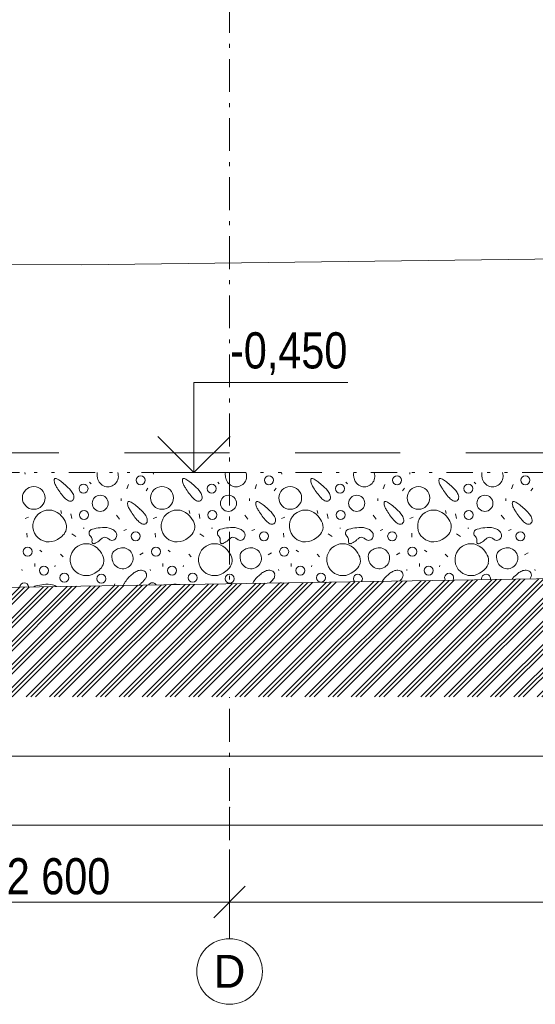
# Model space of a CAD drawing. Header units: millimetres. Extents: x -479461597 to -478645968, y -1101060132 to -1100898045.
# Tile 32 of 145: x -479179227 to -479175302, y -1101055223 to -1101047723. Entities that reach past the tile are written whole.
import ezdxf
from ezdxf.enums import TextEntityAlignment as Align

# ---------------------------------------------------------------- set-up
doc = ezdxf.new("R2010")
doc.units = ezdxf.units.MM
doc.header["$MEASUREMENT"] = 0
for name, pattern in [('Wipeout_Contour', [1000, 0, -1000]), ('Čerchovaná M', [450, 250, -85, 30, -85]), ('Čerchovaná se dvěma tečkami', [575, 200, -110, 22.5, -110, 22.5, -110]), ('Čárkovaná L', [1300, 800, -500])]:
    doc.linetypes.add(name, pattern=pattern)
for name, color, linetype in [('Bourané_2D prvky - vyplně', 7, 'Continuous'), ('Bourané_Kóty - SP', 7, 'Continuous'), ('Konstrukční síť', 7, 'Continuous'), ('Kóty - SP', 7, 'Continuous'), ('Situace - terén PT', 7, 'Continuous')]:
    doc.layers.add(name, color=color, linetype=linetype)
for name, color, linetype, lineweight, true_color in [('Bourané_2D prvky - vyplně_Pero_č.__40', 7, 'Continuous', 13, 0xc9ca94), ('Bourané_Konstrukce - základy výkop_Pero_č.__109', 7, 'Continuous', 13, 0x6da3d7), ('Bourané_Kóty - SP_Pero_č.__25', 7, 'Continuous', 13, 0x1a4f6e), ('Bourané_Kóty - SP_Pero_č.__45', 7, 'Continuous', 13, 0x1a4f6e), ('Bourané_Kóty - SP_Pero_č.__85', 7, 'Continuous', 13, 0x1a4f6e), ('Konstrukční síť_Pero_č.__81', 7, 'Continuous', 13, 0xa8a8a8), ('Kóty - SP_Pero_č.__25', 7, 'Continuous', 13, 0x1a4f6e), ('Kóty - SP_Pero_č.__45', 7, 'Continuous', 13, 0x1a4f6e), ('Kóty - SP_Pero_č.__85', 7, 'Continuous', 13, 0x1a4f6e), ('Situace - terén HTU_Pero_č.__186', 7, 'Continuous', 20, 0x7b0011), ('Situace - terén PT_Pero_č.__190', 7, 'Continuous', 20, 0x6d6f03)]:
    doc.layers.add(name, color=color, linetype=linetype, lineweight=lineweight, true_color=true_color)
doc.layers.add('Konstrukce - základy podsyp_Pero_č.__96', color=124, linetype='Continuous', lineweight=13)
doc.layers.add('Konstrukční síť_Pero_č.__183', color=7, linetype='Continuous', lineweight=20)
doc.styles.add('GENERATED_STYLE_5', font='txt')
doc.styles.add('GENERATED_STYLE_7', font='txt')
doc.dimstyles.new('GENERATED_STYLE__1', dxfattribs={"dimtxt": 275, "dimasz": 228, "dimexe": 0.18, "dimexo": 400, "dimgap": 0.09, "dimtad": 1, "dimtih": 1, "dimtoh": 1, "dimdec": 0, "dimzin": 0, "dimdsep": 46, "dimtxsty": 'GENERATED_STYLE_5', "dimblk": 'ARROWHEAD_6', "dimblk1": 'ARROWHEAD_6', "dimblk2": 'ARROWHEAD_6', "dimcen": 0.09, "dimclrd": 256, "dimclre": 256, "dimclrt": 256, "dimazin": 0, "dimtfac": 1, "dimtdec": 4, "dimtmove": 0, "dimatfit": 3, "dimfxl": 1, "dimtolj": 1, "dimtzin": 0, "dimarcsym": 0})

# ---------------------------------------------------------------- blocks, each defined once
blk = doc.blocks.new('*X11', base_point=(-479162629.7, -1101050723.4))
at = {"layer": 'Bourané_2D prvky - vyplně_Pero_č.__40', "color": 9, "linetype": 'Continuous', "lineweight": 13, "true_color": 0xc9ca94}
for p, q in [((-479179185.4, -1101051185.2), (-479179186.9, -1101051173.4)), ((-479178209.1, -1101051185.2), (-479178210.6, -1101051173.4)), ((-479177232.8, -1101051185.2), (-479177234.2, -1101051173.4)), ((-479176256.4, -1101051185.2), (-479176257.9, -1101051173.4)), ((-479178696.2, -1101051246), (-479178684.3, -1101051257.9)), ((-479178400.1, -1101051265), (-479178411.9, -1101051295.8)), ((-479178265.1, -1101051312.3), (-479178250.9, -1101051291)), ((-479177719.8, -1101051246), (-479177708, -1101051257.9)), ((-479177423.8, -1101051265), (-479177435.6, -1101051295.8)), ((-479177288.8, -1101051312.3), (-479177274.5, -1101051291)), ((-479176743.5, -1101051246), (-479176731.7, -1101051257.9)), ((-479176447.4, -1101051265), (-479176459.3, -1101051295.8)), ((-479176312.4, -1101051312.3), (-479176298.2, -1101051291)), ((-479175767.2, -1101051246), (-479175755.4, -1101051257.9)), ((-479175471.1, -1101051265), (-479175483, -1101051295.8)), ((-479175336.1, -1101051312.3), (-479175321.9, -1101051291)), ((-479178454.6, -1101051371.6), (-479178454.6, -1101051388.1)), ((-479177478.2, -1101051371.6), (-479177478.2, -1101051388.1)), ((-479176501.9, -1101051371.6), (-479176501.9, -1101051388.1)), ((-479175525.6, -1101051371.6), (-479175525.6, -1101051388.1)), ((-479179160.4, -1101051513.7), (-479179186.5, -1101051523.1)), ((-479178914.1, -1101051461.6), (-479178909.3, -1101051485.2)), ((-479178838.3, -1101051487.6), (-479178831.2, -1101051523.1)), ((-479178466.4, -1101051527.9), (-479178490.1, -1101051497.1)), ((-479178184.1, -1101051513.7), (-479178210.1, -1101051523.1)), ((-479177937.8, -1101051461.6), (-479177933, -1101051485.2)), ((-479177862, -1101051487.6), (-479177854.9, -1101051523.1)), ((-479177490.1, -1101051527.9), (-479177513.8, -1101051497.1)), ((-479177207.8, -1101051513.7), (-479177233.8, -1101051523.1)), ((-479176961.4, -1101051461.6), (-479176956.7, -1101051485.2)), ((-479176885.6, -1101051487.6), (-479176878.5, -1101051523.1)), ((-479176513.8, -1101051527.9), (-479176537.5, -1101051497.1)), ((-479176231.4, -1101051513.7), (-479176257.5, -1101051523.1)), ((-479175985.1, -1101051461.6), (-479175980.4, -1101051485.2)), ((-479175909.3, -1101051487.6), (-479175902.2, -1101051523.1)), ((-479175537.4, -1101051527.9), (-479175561.1, -1101051497.1)), ((-479178743.5, -1101051596.6), (-479178736.4, -1101051596.6)), ((-479177767.2, -1101051596.6), (-479177760.1, -1101051596.6)), ((-479176790.9, -1101051596.6), (-479176783.8, -1101051596.6)), ((-479175814.6, -1101051596.6), (-479175807.5, -1101051596.6)), ((-479179172, -1101051634.2), (-479179169.7, -1101051665)), ((-479178831.5, -1101051640.9), (-479178800.7, -1101051659.9)), ((-479178435.6, -1101051615.5), (-479178414.3, -1101051606)), ((-479178195.7, -1101051634.2), (-479178193.3, -1101051665)), ((-479177855.1, -1101051640.9), (-479177824.4, -1101051659.9)), ((-479177459.3, -1101051615.5), (-479177438, -1101051606)), ((-479177219.4, -1101051634.2), (-479177217, -1101051665)), ((-479176878.8, -1101051640.9), (-479176848, -1101051659.9)), ((-479176483, -1101051615.5), (-479176461.7, -1101051606)), ((-479176243.1, -1101051634.2), (-479176240.7, -1101051665)), ((-479175902.5, -1101051640.9), (-479175871.7, -1101051659.9)), ((-479175506.7, -1101051615.5), (-479175485.3, -1101051606)), ((-479179074.5, -1101051765.2), (-479179057.7, -1101051776)), ((-479178916.4, -1101051794.7), (-479178897.5, -1101051813.6)), ((-479178286, -1101051785.6), (-479178312, -1101051799.8)), ((-479178098.1, -1101051765.2), (-479178081.4, -1101051776)), ((-479177940.1, -1101051794.7), (-479177921.2, -1101051813.6)), ((-479177309.7, -1101051785.6), (-479177335.7, -1101051799.8)), ((-479177121.8, -1101051765.2), (-479177105.1, -1101051776)), ((-479176963.8, -1101051794.7), (-479176944.9, -1101051813.6)), ((-479176333.4, -1101051785.6), (-479176359.4, -1101051799.8)), ((-479176145.5, -1101051765.2), (-479176128.8, -1101051776)), ((-479175987.5, -1101051794.7), (-479175968.5, -1101051813.6)), ((-479175357, -1101051785.6), (-479175383.1, -1101051799.8)), ((-479179113, -1101051889.4), (-479179113, -1101051865.7)), ((-479178959.1, -1101051891.8), (-479178956.7, -1101051879.9)), ((-479178136.7, -1101051889.4), (-479178136.7, -1101051865.7)), ((-479177982.8, -1101051891.8), (-479177980.4, -1101051879.9)), ((-479177160.4, -1101051889.4), (-479177160.4, -1101051865.7)), ((-479177006.4, -1101051891.8), (-479177004.1, -1101051879.9)), ((-479176184.1, -1101051889.4), (-479176184.1, -1101051865.7)), ((-479176030.1, -1101051891.8), (-479176027.7, -1101051879.9)), ((-479179207.8, -1101051917.8), (-479179210.1, -1101051910.7)), ((-479178231.5, -1101051917.8), (-479178233.8, -1101051910.7)), ((-479177255.1, -1101051917.8), (-479177257.5, -1101051910.7)), ((-479176278.8, -1101051917.8), (-479176281.2, -1101051910.7)), ((-479175302.5, -1101051917.8), (-479175304.9, -1101051910.7)), ((-479178501.9, -1101052019.7), (-479178507.9, -1101052034.7))]:
    blk.add_line(p, q, dxfattribs=at)
for centre, radius in [((-479178306.4, -1101051231.1), 34.3), ((-479177330.1, -1101051231.1), 34.3), ((-479176353.8, -1101051231.1), 34.3), ((-479175377.4, -1101051231.1), 34.3), ((-479179120.2, -1101051366.1), 86.5), ((-479178741.4, -1101051295.5), 34.3), ((-479178143.9, -1101051366.1), 86.5), ((-479177765, -1101051295.5), 34.3), ((-479177167.6, -1101051366.1), 86.5), ((-479176788.7, -1101051295.5), 34.3), ((-479176191.2, -1101051366.1), 86.5), ((-479175812.4, -1101051295.5), 34.3), ((-479178614.2, -1101051407.1), 61.2), ((-479177637.9, -1101051407.1), 61.2), ((-479176661.6, -1101051407.1), 61.2), ((-479175685.2, -1101051407.1), 61.2), ((-479178737.2, -1101051495.9), 34.3), ((-479177760.9, -1101051495.9), 34.3), ((-479176784.5, -1101051495.9), 34.3), ((-479175808.2, -1101051495.9), 34.3), ((-479178344.2, -1101051657.6), 34.3), ((-479177367.9, -1101051657.6), 34.3), ((-479176391.6, -1101051657.6), 34.3), ((-479175415.2, -1101051657.6), 34.3), ((-479179166.4, -1101051775), 34.3), ((-479178190.1, -1101051775), 34.3), ((-479177213.8, -1101051775), 34.3), ((-479176237.5, -1101051775), 34.3), ((-479179043.3, -1101051919.3), 34.3), ((-479178066.9, -1101051919.3), 34.3), ((-479177090.6, -1101051919.3), 34.3), ((-479176114.3, -1101051919.3), 34.3), ((-479178887.1, -1101051974.2), 34.3), ((-479178605.4, -1101051981.2), 34.3), ((-479177910.8, -1101051974.2), 34.3), ((-479177629.1, -1101051981.2), 34.3), ((-479176934.5, -1101051974.2), 34.3)]:
    blk.add_circle(centre, radius, dxfattribs=at)
for centre, radius, start, end in [((-479178929.5, -1101051232.8), 35.1, 166.99162, 187.79059), ((-479178951.7, -1101051228), 12.4, 144.58124, 165.79236), ((-479178955.2, -1101051225.6), 8.15, 116.44249, 143.74637), ((-479178954.7, -1101051227.1), 9.77, 91.58784, 115.1953), ((-479178954.5, -1101051235.2), 17.9, 76.26222, 91.63398), ((-479178962, -1101051263.6), 47.3, 60.09228, 75.56108), ((-479179039.6, -1101051399.7), 203.9, 49.77705, 60.23921), ((-479178578.1, -1101051187.1), 60.4, 166.82651, 183.23471), ((-479178498.7, -1101051182.7), 140, 183.20947, 193.73016), ((-479178556, -1101051201.4), 79.9, 190.42819, 20.56996), ((-479177953.2, -1101051232.8), 35.1, 166.99162, 187.79059), ((-479177975.4, -1101051228), 12.4, 144.58124, 165.79236), ((-479177978.9, -1101051225.6), 8.15, 116.44249, 143.74637), ((-479177978.4, -1101051227.1), 9.77, 91.58784, 115.1953), ((-479177978.1, -1101051235.2), 17.9, 76.26222, 91.63398), ((-479177985.7, -1101051263.6), 47.3, 60.09228, 75.56108), ((-479178063.3, -1101051399.7), 203.9, 49.77705, 60.23921), ((-479177601.8, -1101051187.1), 60.4, 166.82651, 183.23471), ((-479177522.4, -1101051182.7), 140, 183.20947, 193.73016), ((-479177579.7, -1101051201.4), 79.9, 190.42819, 20.56996), ((-479176976.9, -1101051232.8), 35.1, 166.99162, 187.79059), ((-479176999, -1101051228), 12.4, 144.58124, 165.79236), ((-479177002.6, -1101051225.6), 8.15, 116.44249, 143.74637), ((-479177002.1, -1101051227.1), 9.77, 91.58784, 115.1953), ((-479177001.8, -1101051235.2), 17.9, 76.26222, 91.63398), ((-479177009.4, -1101051263.6), 47.3, 60.09228, 75.56108), ((-479177087, -1101051399.7), 203.9, 49.77705, 60.23921), ((-479176625.5, -1101051187.1), 60.4, 166.82651, 183.23471), ((-479176546, -1101051182.7), 140, 183.20947, 193.73016), ((-479176603.4, -1101051201.4), 79.9, 190.42819, 20.56996), ((-479176000.6, -1101051232.8), 35.1, 166.99162, 187.79059), ((-479176022.7, -1101051228), 12.4, 144.58124, 165.79236), ((-479176026.3, -1101051225.6), 8.15, 116.44249, 143.74637), ((-479176025.7, -1101051227.1), 9.77, 91.58784, 115.1953), ((-479176025.5, -1101051235.2), 17.9, 76.26222, 91.63398), ((-479176033, -1101051263.6), 47.3, 60.09228, 75.56108), ((-479176110.7, -1101051399.7), 203.9, 49.77705, 60.23921), ((-479175649.2, -1101051187.1), 60.4, 166.82651, 183.23471), ((-479175569.7, -1101051182.7), 140, 183.20947, 193.73016), ((-479175627.1, -1101051201.4), 79.9, 190.42819, 20.56996), ((-479178884.7, -1101051228.6), 80.1, 186.42962, 206.15703), ((-479178750.3, -1101051161.8), 230.1, 206.33038, 213.62436), ((-479178553.5, -1101051061.3), 450.4, 210.40568, 222.59648), ((-479179495.3, -1101051965.3), 930.2, 47.97476, 50.84929), ((-479179013.7, -1101051449.8), 225.2, 33.83427, 51.18662), ((-479177908.4, -1101051228.6), 80.1, 186.42962, 206.15703), ((-479177774, -1101051161.8), 230.1, 206.33038, 213.62436), ((-479177577.2, -1101051061.3), 450.4, 210.40568, 222.59648), ((-479178518.9, -1101051965.3), 930.2, 47.97476, 50.84929), ((-479178037.4, -1101051449.8), 225.2, 33.83427, 51.18662), ((-479176932.1, -1101051228.6), 80.1, 186.42962, 206.15703), ((-479176797.7, -1101051161.8), 230.1, 206.33038, 213.62436), ((-479176600.8, -1101051061.3), 450.4, 210.40568, 222.59648), ((-479177542.6, -1101051965.3), 930.2, 47.97476, 50.84929), ((-479177061.1, -1101051449.8), 225.2, 33.83427, 51.18662), ((-479175955.8, -1101051228.6), 80.1, 186.42962, 206.15703), ((-479175821.4, -1101051161.8), 230.1, 206.33038, 213.62436), ((-479175624.5, -1101051061.3), 450.4, 210.40568, 222.59648), ((-479176566.3, -1101051965.3), 930.2, 47.97476, 50.84929), ((-479176084.7, -1101051449.8), 225.2, 33.83427, 51.18662), ((-479178811.7, -1101051299.2), 99.3, 222.37116, 243.06329), ((-479178893.6, -1101051367.9), 79.8, 6.38135, 32.97964), ((-479178844.1, -1101051362.6), 30, 305.49207, 6.90343), ((-479177835.4, -1101051299.2), 99.3, 222.37116, 243.06329), ((-479177917.3, -1101051367.9), 79.8, 6.38135, 32.97964), ((-479177867.7, -1101051362.6), 30, 305.49207, 6.90343), ((-479176859, -1101051299.2), 99.3, 222.37116, 243.06329), ((-479176940.9, -1101051367.9), 79.8, 6.38135, 32.97964), ((-479176891.4, -1101051362.6), 30, 305.49207, 6.90343), ((-479175882.7, -1101051299.2), 99.3, 222.37116, 243.06329), ((-479175964.6, -1101051367.9), 79.8, 6.38135, 32.97964), ((-479175915.1, -1101051362.6), 30, 305.49207, 6.90343), ((-479178842.3, -1101051360.1), 31.2, 242.60519, 300.24019), ((-479178370.9, -1101051408.4), 35.1, 166.99162, 187.79059), ((-479178326.1, -1101051404.2), 80.1, 186.42962, 206.15703), ((-479178393, -1101051403.5), 12.4, 144.58124, 165.79236), ((-479178396.6, -1101051401.2), 8.15, 116.44249, 143.74637), ((-479178396.1, -1101051402.7), 9.77, 91.58784, 115.1953), ((-479178191.7, -1101051337.4), 230.1, 206.33038, 213.62436), ((-479178395.8, -1101051410.8), 17.9, 76.26222, 91.63398), ((-479178403.4, -1101051439.2), 47.3, 60.09228, 75.56108), ((-479178481, -1101051575.2), 203.9, 49.77705, 60.23921), ((-479178936.6, -1101052140.9), 930.2, 47.97476, 50.84929), ((-479178455.1, -1101051625.4), 225.2, 33.83427, 51.18662), ((-479177866, -1101051360.1), 31.2, 242.60519, 300.24019), ((-479177394.6, -1101051408.4), 35.1, 166.99162, 187.79059), ((-479177349.8, -1101051404.2), 80.1, 186.42962, 206.15703), ((-479177416.7, -1101051403.5), 12.4, 144.58124, 165.79236), ((-479177420.3, -1101051401.2), 8.15, 116.44249, 143.74637), ((-479177419.8, -1101051402.7), 9.77, 91.58784, 115.1953), ((-479177215.4, -1101051337.4), 230.1, 206.33038, 213.62436), ((-479177419.5, -1101051410.8), 17.9, 76.26222, 91.63398), ((-479177427.1, -1101051439.2), 47.3, 60.09228, 75.56108), ((-479177504.7, -1101051575.2), 203.9, 49.77705, 60.23921), ((-479177960.3, -1101052140.9), 930.2, 47.97476, 50.84929), ((-479177478.8, -1101051625.4), 225.2, 33.83427, 51.18662), ((-479176889.7, -1101051360.1), 31.2, 242.60519, 300.24019), ((-479176418.3, -1101051408.4), 35.1, 166.99162, 187.79059), ((-479176373.5, -1101051404.2), 80.1, 186.42962, 206.15703), ((-479176440.4, -1101051403.5), 12.4, 144.58124, 165.79236), ((-479176444, -1101051401.2), 8.15, 116.44249, 143.74637), ((-479176443.4, -1101051402.7), 9.77, 91.58784, 115.1953), ((-479176239.1, -1101051337.4), 230.1, 206.33038, 213.62436), ((-479176443.2, -1101051410.8), 17.9, 76.26222, 91.63398), ((-479176450.7, -1101051439.2), 47.3, 60.09228, 75.56108), ((-479176528.4, -1101051575.2), 203.9, 49.77705, 60.23921), ((-479176984, -1101052140.9), 930.2, 47.97476, 50.84929), ((-479176502.4, -1101051625.4), 225.2, 33.83427, 51.18662), ((-479175913.4, -1101051360.1), 31.2, 242.60519, 300.24019), ((-479175442, -1101051408.4), 35.1, 166.99162, 187.79059), ((-479175397.1, -1101051404.2), 80.1, 186.42962, 206.15703), ((-479175464.1, -1101051403.5), 12.4, 144.58124, 165.79236), ((-479175467.6, -1101051401.2), 8.15, 116.44249, 143.74637), ((-479175467.1, -1101051402.7), 9.77, 91.58784, 115.1953), ((-479175262.8, -1101051337.4), 230.1, 206.33038, 213.62436), ((-479175466.9, -1101051410.8), 17.9, 76.26222, 91.63398), ((-479175474.4, -1101051439.2), 47.3, 60.09228, 75.56108), ((-479175552.1, -1101051575.2), 203.9, 49.77705, 60.23921), ((-479176007.7, -1101052140.9), 930.2, 47.97476, 50.84929), ((-479175526.1, -1101051625.4), 225.2, 33.83427, 51.18662), ((-479179005, -1101051579.9), 121.6, 47.44539, 302.61512), ((-479179059.2, -1101051637.9), 201, 27.73941, 47.25688), ((-479177994.9, -1101051236.9), 450.4, 210.40568, 222.59648), ((-479178335, -1101051543.4), 79.8, 6.38135, 32.97964), ((-479178028.7, -1101051579.9), 121.6, 47.44539, 302.61512), ((-479178082.9, -1101051637.9), 201, 27.73941, 47.25688), ((-479177018.5, -1101051236.9), 450.4, 210.40568, 222.59648), ((-479177358.6, -1101051543.4), 79.8, 6.38135, 32.97964), ((-479177052.4, -1101051579.9), 121.6, 47.44539, 302.61512), ((-479177106.6, -1101051637.9), 201, 27.73941, 47.25688), ((-479176042.2, -1101051236.9), 450.4, 210.40568, 222.59648), ((-479176382.3, -1101051543.4), 79.8, 6.38135, 32.97964), ((-479176076.1, -1101051579.9), 121.6, 47.44539, 302.61512), ((-479176130.2, -1101051637.9), 201, 27.73941, 47.25688), ((-479175065.9, -1101051236.9), 450.4, 210.40568, 222.59648), ((-479175406, -1101051543.4), 79.8, 6.38135, 32.97964), ((-479178963.1, -1101051587.6), 92.5, 347.76658, 27.85068), ((-479178559.3, -1101052066.7), 476.8, 96.62587, 103.9434), ((-479178587.8, -1101051772.1), 181.1, 76.98482, 98.41911), ((-479178576.2, -1101051711.3), 119.2, 60.58312, 75.82357), ((-479178253.1, -1101051474.8), 99.3, 222.37116, 243.06329), ((-479178283.7, -1101051535.7), 31.2, 242.60519, 300.24019), ((-479178285.4, -1101051538.2), 30, 305.49207, 6.90343), ((-479177986.8, -1101051587.6), 92.5, 347.76658, 27.85068), ((-479177583, -1101052066.7), 476.8, 96.62587, 103.9434), ((-479177611.5, -1101051772.1), 181.1, 76.98482, 98.41911), ((-479177599.9, -1101051711.3), 119.2, 60.58312, 75.82357), ((-479177276.7, -1101051474.8), 99.3, 222.37116, 243.06329), ((-479177307.4, -1101051535.7), 31.2, 242.60519, 300.24019), ((-479177309.1, -1101051538.2), 30, 305.49207, 6.90343), ((-479177010.5, -1101051587.6), 92.5, 347.76658, 27.85068), ((-479176606.6, -1101052066.7), 476.8, 96.62587, 103.9434), ((-479176635.1, -1101051772.1), 181.1, 76.98482, 98.41911), ((-479176623.6, -1101051711.3), 119.2, 60.58312, 75.82357), ((-479176300.4, -1101051474.8), 99.3, 222.37116, 243.06329), ((-479176331.1, -1101051535.7), 31.2, 242.60519, 300.24019), ((-479176332.8, -1101051538.2), 30, 305.49207, 6.90343), ((-479176034.2, -1101051587.6), 92.5, 347.76658, 27.85068), ((-479175630.3, -1101052066.7), 476.8, 96.62587, 103.9434), ((-479175658.8, -1101051772.1), 181.1, 76.98482, 98.41911), ((-479175647.2, -1101051711.3), 119.2, 60.58312, 75.82357), ((-479175324.1, -1101051474.8), 99.3, 222.37116, 243.06329), ((-479175354.8, -1101051535.7), 31.2, 242.60519, 300.24019), ((-479175356.5, -1101051538.2), 30, 305.49207, 6.90343), ((-479179039, -1101051508.6), 200.1, 299.80292, 314.81337), ((-479178965.8, -1101051582.2), 96.3, 314.77786, 344.99612), ((-479178667.4, -1101051634.7), 31.5, 102.33238, 221.66579), ((-479178757.3, -1101051722.1), 93.8, 36.34422, 45.05059), ((-479178705.8, -1101051684), 29.8, 9.2485, 36.04485), ((-479178508.7, -1101051801.8), 157.3, 125.17662, 133.36956), ((-479178576.1, -1101051705.3), 39.5, 96.38752, 125.85484), ((-479178578.8, -1101051697.5), 31.5, 62.29017, 93.16723), ((-479178607.5, -1101051750.5), 91.8, 52.69594, 61.7729), ((-479178524.9, -1101051653.5), 35.8, 269.51744, 328.79179), ((-479178550.9, -1101051668.9), 69.8, 37.64751, 61.59738), ((-479178528.2, -1101051650), 40.4, 327.0376, 36.12094), ((-479178062.6, -1101051508.6), 200.1, 299.80292, 314.81337), ((-479177989.4, -1101051582.2), 96.3, 314.77786, 344.99612), ((-479177691.1, -1101051634.7), 31.5, 102.33238, 221.66579), ((-479177781, -1101051722.1), 93.8, 36.34422, 45.05059), ((-479177729.5, -1101051684), 29.8, 9.2485, 36.04485), ((-479177532.3, -1101051801.8), 157.3, 125.17662, 133.36956), ((-479177599.8, -1101051705.3), 39.5, 96.38752, 125.85484), ((-479177602.5, -1101051697.5), 31.5, 62.29017, 93.16723), ((-479177631.2, -1101051750.5), 91.8, 52.69594, 61.7729), ((-479177548.6, -1101051653.5), 35.8, 269.51744, 328.79179), ((-479177574.5, -1101051668.9), 69.8, 37.64751, 61.59738), ((-479177551.9, -1101051650), 40.4, 327.0376, 36.12094), ((-479177086.3, -1101051508.6), 200.1, 299.80292, 314.81337), ((-479177013.1, -1101051582.2), 96.3, 314.77786, 344.99612), ((-479176714.8, -1101051634.7), 31.5, 102.33238, 221.66579), ((-479176804.7, -1101051722.1), 93.8, 36.34422, 45.05059), ((-479176753.1, -1101051684), 29.8, 9.2485, 36.04485), ((-479176556, -1101051801.8), 157.3, 125.17662, 133.36956), ((-479176623.5, -1101051705.3), 39.5, 96.38752, 125.85484), ((-479176626.1, -1101051697.5), 31.5, 62.29017, 93.16723), ((-479176654.9, -1101051750.5), 91.8, 52.69594, 61.7729), ((-479176572.3, -1101051653.5), 35.8, 269.51744, 328.79179), ((-479176598.2, -1101051668.9), 69.8, 37.64751, 61.59738), ((-479176575.6, -1101051650), 40.4, 327.0376, 36.12094), ((-479176110, -1101051508.6), 200.1, 299.80292, 314.81337), ((-479176036.8, -1101051582.2), 96.3, 314.77786, 344.99612), ((-479175738.5, -1101051634.7), 31.5, 102.33238, 221.66579), ((-479175828.3, -1101051722.1), 93.8, 36.34422, 45.05059), ((-479175776.8, -1101051684), 29.8, 9.2485, 36.04485), ((-479175579.7, -1101051801.8), 157.3, 125.17662, 133.36956), ((-479175647.2, -1101051705.3), 39.5, 96.38752, 125.85484), ((-479175649.8, -1101051697.5), 31.5, 62.29017, 93.16723), ((-479175678.6, -1101051750.5), 91.8, 52.69594, 61.7729), ((-479175596, -1101051653.5), 35.8, 269.51744, 328.79179), ((-479175621.9, -1101051668.9), 69.8, 37.64751, 61.59738), ((-479175599.3, -1101051650), 40.4, 327.0376, 36.12094), ((-479178720.8, -1101051836.5), 121.6, 47.44539, 302.61512), ((-479178631.9, -1101051697.1), 45.1, 172.11009, 189.08744), ((-479178727.8, -1101051684.4), 51.7, 352.80345, 5.8388), ((-479178661.5, -1101051701.6), 15.1, 189.97096, 219.94545), ((-479178665.2, -1101051704), 10.8, 222.4728, 257.54629), ((-479178663.8, -1101051696.4), 18.5, 258.52372, 281.52951), ((-479178667.7, -1101051674.8), 40.5, 280.79529, 293.53627), ((-479178706.6, -1101051596.2), 128.1, 295.46694, 314.57351), ((-479178774.9, -1101051894.5), 201, 27.73941, 47.25688), ((-479178490, -1101051595.3), 102.9, 232.99345, 240.45597), ((-479178523.4, -1101051653.7), 35.6, 240.83218, 267.00649), ((-479178443.3, -1101051825.7), 79.9, 190.42819, 104.62943), ((-479178426.3, -1101051883.8), 140.5, 105.38214, 120.90768), ((-479177744.5, -1101051836.5), 121.6, 47.44539, 302.61512), ((-479177655.6, -1101051697.1), 45.1, 172.11009, 189.08744), ((-479177751.5, -1101051684.4), 51.7, 352.80345, 5.8388), ((-479177685.2, -1101051701.6), 15.1, 189.97096, 219.94545), ((-479177688.8, -1101051704), 10.8, 222.4728, 257.54629), ((-479177687.5, -1101051696.4), 18.5, 258.52372, 281.52951), ((-479177691.4, -1101051674.8), 40.5, 280.79529, 293.53627), ((-479177730.3, -1101051596.2), 128.1, 295.46694, 314.57351), ((-479177798.6, -1101051894.5), 201, 27.73941, 47.25688), ((-479177513.6, -1101051595.3), 102.9, 232.99345, 240.45597), ((-479177547.1, -1101051653.7), 35.6, 240.83218, 267.00649), ((-479177467, -1101051825.7), 79.9, 190.42819, 104.62943), ((-479177450, -1101051883.8), 140.5, 105.38214, 120.90768), ((-479176768.1, -1101051836.5), 121.6, 47.44539, 302.61512), ((-479176679.2, -1101051697.1), 45.1, 172.11009, 189.08744), ((-479176775.2, -1101051684.4), 51.7, 352.80345, 5.8388), ((-479176708.9, -1101051701.6), 15.1, 189.97096, 219.94545), ((-479176712.5, -1101051704), 10.8, 222.4728, 257.54629), ((-479176711.2, -1101051696.4), 18.5, 258.52372, 281.52951), ((-479176715, -1101051674.8), 40.5, 280.79529, 293.53627), ((-479176754, -1101051596.2), 128.1, 295.46694, 314.57351), ((-479176822.3, -1101051894.5), 201, 27.73941, 47.25688), ((-479176537.3, -1101051595.3), 102.9, 232.99345, 240.45597), ((-479176570.7, -1101051653.7), 35.6, 240.83218, 267.00649), ((-479176490.7, -1101051825.7), 79.9, 190.42819, 104.62943), ((-479176473.6, -1101051883.8), 140.5, 105.38214, 120.90768), ((-479175791.8, -1101051836.5), 121.6, 47.44539, 302.61512), ((-479175702.9, -1101051697.1), 45.1, 172.11009, 189.08744), ((-479175798.9, -1101051684.4), 51.7, 352.80345, 5.8388), ((-479175732.6, -1101051701.6), 15.1, 189.97096, 219.94545), ((-479175736.2, -1101051704), 10.8, 222.4728, 257.54629), ((-479175734.8, -1101051696.4), 18.5, 258.52372, 281.52951), ((-479175738.7, -1101051674.8), 40.5, 280.79529, 293.53627), ((-479175777.6, -1101051596.2), 128.1, 295.46694, 314.57351), ((-479175846, -1101051894.5), 201, 27.73941, 47.25688), ((-479175561, -1101051595.3), 102.9, 232.99345, 240.45597), ((-479175594.4, -1101051653.7), 35.6, 240.83218, 267.00649), ((-479175514.4, -1101051825.7), 79.9, 190.42819, 104.62943), ((-479175497.3, -1101051883.8), 140.5, 105.38214, 120.90768), ((-479178678.9, -1101051844.2), 92.5, 347.76658, 27.85068), ((-479178465.5, -1101051811.4), 60.4, 159.35742, 183.23471), ((-479178386, -1101051807), 140, 183.20947, 193.73016), ((-479178468.8, -1101051813.1), 57.9, 120.7918, 156.66705), ((-479177702.5, -1101051844.2), 92.5, 347.76658, 27.85068), ((-479177489.1, -1101051811.4), 60.4, 159.35742, 183.23471), ((-479177409.7, -1101051807), 140, 183.20947, 193.73016), ((-479177492.5, -1101051813.1), 57.9, 120.7918, 156.66705), ((-479176726.2, -1101051844.2), 92.5, 347.76658, 27.85068), ((-479176512.8, -1101051811.4), 60.4, 159.35742, 183.23471), ((-479176433.3, -1101051807), 140, 183.20947, 193.73016), ((-479176516.1, -1101051813.1), 57.9, 120.7918, 156.66705), ((-479175749.9, -1101051844.2), 92.5, 347.76658, 27.85068), ((-479175536.5, -1101051811.4), 60.4, 159.35742, 183.23471), ((-479175457, -1101051807), 140, 183.20947, 193.73016), ((-479175539.8, -1101051813.1), 57.9, 120.7918, 156.66705), ((-479178681.5, -1101051838.9), 96.3, 314.77786, 344.99612), ((-479177705.2, -1101051838.9), 96.3, 314.77786, 344.99612), ((-479176728.9, -1101051838.9), 96.3, 314.77786, 344.99612), ((-479175752.5, -1101051838.9), 96.3, 314.77786, 344.99612), ((-479178754.7, -1101051765.3), 200.1, 299.80292, 314.81337), ((-479178208.6, -1101052150.7), 259.5, 129.90161, 148.26962), ((-479178235.5, -1101052104.6), 207.1, 122.84273, 132.36955), ((-479178300.9, -1101052003.2), 86.5, 100.49602, 122.88251), ((-479178305.6, -1101051977.6), 60.4, 68.66458, 100.54861), ((-479178296.8, -1101051955.3), 36.5, 19.35089, 68.79016), ((-479178327.6, -1101051943.1), 68.8, 321.46778, 341.10531), ((-479178297, -1101051954.1), 36.2, 341.89835, 17.40087), ((-479177778.4, -1101051765.3), 200.1, 299.80292, 314.81337), ((-479177232.3, -1101052150.7), 259.5, 129.90161, 148.26962), ((-479177259.2, -1101052104.6), 207.1, 122.84273, 132.36955), ((-479177324.6, -1101052003.2), 86.5, 100.49602, 122.88251), ((-479177329.3, -1101051977.6), 60.4, 68.66458, 100.54861), ((-479177320.5, -1101051955.3), 36.5, 19.35089, 68.79016), ((-479177351.3, -1101051943.1), 68.8, 321.46778, 341.10531), ((-479177320.7, -1101051954.1), 36.2, 341.89835, 17.40087), ((-479176802.1, -1101051765.3), 200.1, 299.80292, 314.81337), ((-479176652.8, -1101051981.2), 34.3, 316.74205, 225.08611), ((-479176256, -1101052150.7), 259.5, 129.90161, 145.09055), ((-479176282.9, -1101052104.6), 207.1, 122.84273, 132.36955), ((-479176348.3, -1101052003.2), 86.5, 100.49602, 122.88251), ((-479176352.9, -1101051977.6), 60.4, 68.66458, 100.54861), ((-479176344.2, -1101051955.3), 36.5, 19.35089, 68.79016), ((-479176375, -1101051943.1), 68.8, 321.46778, 341.10531), ((-479176344.3, -1101051954.1), 36.2, 341.89835, 17.40087), ((-479175958.2, -1101051974.2), 34.3, 325.69534, 216.13283), ((-479175825.8, -1101051765.3), 200.1, 299.80292, 314.81337), ((-479175676.5, -1101051981.2), 34.3, 346.85961, 194.96855), ((-479175279.6, -1101052150.7), 259.5, 129.90161, 140.72552), ((-479175306.6, -1101052104.6), 207.1, 122.84273, 132.36955), ((-479175371.9, -1101052003.2), 86.5, 100.49602, 122.88251), ((-479175376.6, -1101051977.6), 60.4, 68.66458, 100.54861), ((-479175367.8, -1101051955.3), 36.5, 19.35089, 68.79016), ((-479175398.7, -1101051943.1), 68.8, 323.27463, 341.10531), ((-479175368, -1101051954.1), 36.2, 341.89835, 17.40087), ((-479179192.9, -1101052046.7), 34.3, 2.74155, 179.08662), ((-479179097.3, -1101052067), 31.5, 102.33238, 134.38296), ((-479178989.2, -1101052499), 476.8, 96.62587, 103.9434), ((-479179017.7, -1101052204.4), 181.1, 76.98482, 98.41911), ((-479178999.3, -1101052126.7), 101.2, 57.18673, 77.21562), ((-479178338.9, -1101052072.5), 107.6, 147.19413, 158.81366), ((-479178571.4, -1101051711.1), 407.2, 308.05896, 310.22758), ((-479178470.7, -1101051831.3), 250.4, 310.40665, 321.8671), ((-479178216.6, -1101052046.7), 34.3, 29.98296, 151.8452), ((-479178012.8, -1101052499), 476.8, 96.62587, 98.98647), ((-479178041.3, -1101052204.4), 181.1, 78.98748, 98.41911), ((-479177362.6, -1101052072.5), 107.6, 147.19413, 149.51441), ((-479177494.4, -1101051831.3), 250.4, 312.53211, 321.8671), ((-479177240.2, -1101052046.7), 34.3, 70.93737, 110.8908), ((-479176518.1, -1101051831.3), 250.4, 317.64825, 321.8671)]:
    blk.add_arc(centre, radius, start, end, dxfattribs=at)
blk = doc.blocks.new('výplň_1_2', base_point=(-479162629.7, -1101050723.4))
at = {"color": 254, "linetype": 'Wipeout_Contour', "lineweight": 0, "ltscale": 19212835833.5994}
blk.add_wipeout([(-479190180.3, -1101051973.3), (-479187635.7, -1101052051.1), (-479187534.4, -1101052419.4), (-479187301.9, -1101052419.4), (-479187215.9, -1101052173.6), (-479174655, -1101051973.2), (-479161179.3, -1101052108), (-479161076.7, -1101052481), (-479160782.4, -1101052481), (-479160677.3, -1101052098.7), (-479159377.5, -1101052085.7), (-479159377.5, -1101051173.4), (-479187977.8, -1101051173.4), (-479187977.8, -1101051531.3), (-479187619.3, -1101051889.8), (-479190178.2, -1101051889.8)], dxfattribs=at).dxf.layer = 'Bourané_2D prvky - vyplně'
at = {"layer": 'Bourané_2D prvky - vyplně_Pero_č.__40', "color": 9, "linetype": 'Continuous', "lineweight": 13, "true_color": 0xc9ca94}
blk.add_blockref('*X11', (-479162629.7, -1101050723.4), dxfattribs=at)
blk = doc.blocks.new('Řez_1_2', base_point=(-479162629.7, -1101050723.4))
at = {"layer": 'Situace - terén PT_Pero_č.__190', "color": 66, "linetype": 'Continuous', "lineweight": 20, "true_color": 0x6d6f03, "flags": 128}
blk.add_lwpolyline([(-479144460.5, -1101050567.6), (-479146836.7, -1101050557), (-479147547.3, -1101050541.2), (-479148288.6, -1101050394.9), (-479148979.1, -1101050508.5), (-479152816.4, -1101050298.4), (-479154292.2, -1101050293), (-479156256, -1101050193.9), (-479157962.8, -1101050147.3), (-479159711.9, -1101049727.6), (-479160410.8, -1101049679.1), (-479161129.7, -1101049681), (-479162673.2, -1101049576.1), (-479167422.4, -1101049592), (-479168063.9, -1101049582.8), (-479170556.3, -1101049605), (-479171974.3, -1101049553.8), (-479172572, -1101049569.7), (-479174678.2, -1101049555.6), (-479175102.3, -1101049544.8), (-479178756.4, -1101049589.8), (-479179972.2, -1101049586.7)], dxfattribs=at)
blk = doc.blocks.new('Standardní značka sítě[2]_2', base_point=(-479177629.8, -1101040723.4))
at = {"layer": 'Konstrukční síť_Pero_č.__183', "color": 7, "linetype": 'Continuous', "lineweight": 20}
blk.add_circle((-479177629.8, -1101054973.4), 250, dxfattribs=at)
at = {"layer": 'Konstrukční síť_Pero_č.__81', "color": 253, "linetype": 'Čerchovaná M', "lineweight": 13, "true_color": 0xa8a8a8}
for p, q in [((-479177629.8, -1101041723.4), (-479177629.8, -1101053723.4)), ((-479177629.8, -1101053723.4), (-479177629.8, -1101054723.4))]:
    blk.add_line(p, q, dxfattribs=at)
blk.add_point((-479177629.8, -1101053723.4), dxfattribs=at)
blk.add_point((-479177629.8, -1101053723.4), dxfattribs=at)
at = {"layer": 'Konstrukční síť_Pero_č.__183', "color": 7, "lineweight": 20, "style": 'GENERATED_STYLE_7'}
for tag, p in [('AC_MarkerText_1_0', (-479177629.8, -1101040472)), ('AC_MarkerText_1_1', (-479177629.8, -1101054972))]:
    blk.add_attdef(tag, text='', height=250, rotation=360, dxfattribs=at).set_placement(p, align=Align.MIDDLE_CENTER)
blk = doc.blocks.new('Kóta_2_2', base_point=(-479177901, -1101051173.4))
at = {"layer": 'Kóty - SP_Pero_č.__45', "color": 146, "linetype": 'Continuous', "lineweight": 13, "true_color": 0x1a4f6e}
for p, q in [((-479177901, -1101051173.4), (-479177901, -1101050485.9)), ((-479177901, -1101050485.9), (-479176727.9, -1101050485.9)), ((-479177901, -1101051173.4), (-479178176, -1101050898.4)), ((-479177626, -1101050898.4), (-479177901, -1101051173.4))]:
    blk.add_line(p, q, dxfattribs=at)
at = {"layer": 'Kóty - SP_Pero_č.__85', "color": 146, "linetype": 'Continuous', "lineweight": 13, "true_color": 0x1a4f6e}
for q in [(-479178301, -1101051173.4), (-479177694.7, -1101051173.4)]:
    blk.add_line((-479177901, -1101051173.4), q, dxfattribs=at)
at = {"layer": 'Kóty - SP_Pero_č.__25', "color": 146, "lineweight": 13, "true_color": 0x1a4f6e, "insert": (-479177626, -1101050430.9), "char_height": 275, "attachment_point": 7, "style": 'GENERATED_STYLE_5'}
blk.add_mtext('\\A1;{\\pql;\\fArial Narrow|b0|i0|c238|p34;-0,450}', dxfattribs=at)
blk = doc.blocks.new('*D35', base_point=(-479162629.7, -1101050723.4))
at = {"layer": 'Bourané_Kóty - SP_Pero_č.__45', "color": 146, "linetype": 'Continuous', "lineweight": 13, "true_color": 0x1a4f6e}
for p, q in [((-479190009.8, -1101053737.6), (-479190249.8, -1101053977.6)), ((-479148478.4, -1101053977.6), (-479148238.4, -1101053737.6))]:
    blk.add_line(p, q, dxfattribs=at)
at = {"layer": 'Bourané_Kóty - SP_Pero_č.__85', "color": 146, "linetype": 'Continuous', "lineweight": 13, "true_color": 0x1a4f6e}
for p, q in [((-479190129.8, -1101054082.6), (-479190129.8, -1101053457.6)), ((-479148358.4, -1101054082.6), (-479148358.4, -1101053457.6)), ((-479190309.8, -1101053857.6), (-479190129.8, -1101053857.6)), ((-479190129.8, -1101053857.6), (-479148358.4, -1101053857.6)), ((-479148358.4, -1101053857.6), (-479148178.4, -1101053857.6))]:
    blk.add_line(p, q, dxfattribs=at)
at = {"layer": 'Bourané_Kóty - SP_Pero_č.__25', "color": 146, "lineweight": 13, "true_color": 0x1a4f6e, "insert": (-479169728.1, -1101053802.6), "char_height": 275, "attachment_point": 7, "style": 'GENERATED_STYLE_5'}
blk.add_mtext('\\A1;{\\pql;\\fArial Narrow|b0|i0|c238|p34;41\xa0771}', dxfattribs=at)
blk = doc.blocks.new('ARROWHEAD_6')
at = {"color": 0, "linetype": 'Continuous', "lineweight": 0}
for p, q in [((-0.5, -0.5), (0.5, 0.5)), ((0, 0), (-1, 0))]:
    blk.add_line(p, q, dxfattribs=at)
blk = doc.blocks.new('*D40', base_point=(-479162629.7, -1101050723.4))
at = {"layer": 'Bourané_Kóty - SP_Pero_č.__45', "color": 146, "linetype": 'Continuous', "lineweight": 13, "true_color": 0x1a4f6e}
for p, q in [((-479180109.8, -1101054324.1), (-479180349.8, -1101054564.1)), ((-479177509.8, -1101054324.1), (-479177749.8, -1101054564.1))]:
    blk.add_line(p, q, dxfattribs=at)
at = {"layer": 'Bourané_Kóty - SP_Pero_č.__85', "color": 146, "linetype": 'Continuous', "lineweight": 13, "true_color": 0x1a4f6e}
for p, q in [((-479180229.8, -1101054669.1), (-479180229.8, -1101054044.1)), ((-479177629.8, -1101054669.1), (-479177629.8, -1101054044.1)), ((-479180229.8, -1101054444.1), (-479177629.8, -1101054444.1)), ((-479177629.8, -1101054444.1), (-479171679.8, -1101054444.1))]:
    blk.add_line(p, q, dxfattribs=at)
at = {"layer": 'Bourané_Kóty - SP_Pero_č.__25', "color": 146, "lineweight": 13, "true_color": 0x1a4f6e, "insert": (-479179325.8, -1101054389.1), "char_height": 275, "attachment_point": 7, "style": 'GENERATED_STYLE_5'}
blk.add_mtext('\\A1;{\\pql;\\fArial Narrow|b0|i0|c238|p34;2\xa0600}', dxfattribs=at)
blk = doc.blocks.new('*D41', base_point=(-479162629.7, -1101050723.4))
at = {"layer": 'Bourané_Kóty - SP_Pero_č.__45', "color": 146, "linetype": 'Continuous', "lineweight": 13, "true_color": 0x1a4f6e}
for p, q in [((-479177509.8, -1101054324.1), (-479177749.8, -1101054564.1)), ((-479171559.8, -1101054324.1), (-479171799.8, -1101054564.1))]:
    blk.add_line(p, q, dxfattribs=at)
at = {"layer": 'Bourané_Kóty - SP_Pero_č.__85', "color": 146, "linetype": 'Continuous', "lineweight": 13, "true_color": 0x1a4f6e}
for p, q in [((-479171679.8, -1101054669.1), (-479171679.8, -1101054044.1)), ((-479177629.8, -1101054444.1), (-479171679.8, -1101054444.1)), ((-479171679.8, -1101054444.1), (-479168829.7, -1101054444.1))]:
    blk.add_line(p, q, dxfattribs=at)
at = {"layer": 'Bourané_Kóty - SP_Pero_č.__25', "color": 146, "lineweight": 13, "true_color": 0x1a4f6e, "insert": (-479175050.8, -1101054389.1), "char_height": 275, "attachment_point": 7, "style": 'GENERATED_STYLE_5'}
blk.add_mtext('\\A1;{\\pql;\\fArial Narrow|b0|i0|c238|p34;5\xa0950}', dxfattribs=at)
blk = doc.blocks.new('*D46', base_point=(-479162629.7, -1101050723.4))
at = {"layer": 'Bourané_Kóty - SP_Pero_č.__45', "color": 146, "linetype": 'Continuous', "lineweight": 13, "true_color": 0x1a4f6e}
for p, q in [((-479190009.8, -1101053212.2), (-479190249.8, -1101053452.2)), ((-479159257.5, -1101053212.2), (-479159497.5, -1101053452.2))]:
    blk.add_line(p, q, dxfattribs=at)
at = {"layer": 'Bourané_Kóty - SP_Pero_č.__85', "color": 146, "linetype": 'Continuous', "lineweight": 13, "true_color": 0x1a4f6e}
for p, q in [((-479190129.8, -1101053557.2), (-479190129.8, -1101052932.2)), ((-479159377.5, -1101053557.2), (-479159377.5, -1101052932.2)), ((-479190129.8, -1101053332.2), (-479159377.5, -1101053332.2))]:
    blk.add_line(p, q, dxfattribs=at)
at = {"layer": 'Bourané_Kóty - SP_Pero_č.__25', "color": 146, "lineweight": 13, "true_color": 0x1a4f6e, "insert": (-479175237.7, -1101053277.2), "char_height": 275, "attachment_point": 7, "style": 'GENERATED_STYLE_5'}
blk.add_mtext('\\A1;{\\pql;\\fArial Narrow|b0|i0|c238|p34;30\xa0752}', dxfattribs=at)

msp = doc.modelspace()

# ---------------------------------------------------------------- block references
at = {"layer": 'Bourané_2D prvky - vyplně_Pero_č.__40', "color": 9, "linetype": 'Continuous', "lineweight": 13, "true_color": 0xc9ca94}
msp.add_blockref('výplň_1_2', (-479162629.7, -1101050723.4), dxfattribs=at)
at = {"layer": 'Situace - terén PT', "lineweight": 0}
msp.add_blockref('Řez_1_2', (-479162629.7, -1101050723.4), dxfattribs=at)

# ---------------------------------------------------------------- dimensions: what is measured, and where the dimension line sits
at = {"layer": 'Bourané_Kóty - SP', "color": 146, "linetype": 'Continuous', "lineweight": 13, "true_color": 0x1a4f6e}
for base, p1, p2, picture, middle in [((-479177629.8, -1101054444.1), (-479180229.8, -1101054173.3), (-479177629.8, -1101054143.1), '*D40', (-479178853.5, -1101054251.6)), ((-479171679.8, -1101054444.1), (-479177629.8, -1101054143.1), (-479171679.8, -1101053961.5), '*D41', (-479174578.5, -1101054251.6))]:
    dim = msp.add_linear_dim(base=base, p1=p1, p2=p2, dimstyle='GENERATED_STYLE__1', dxfattribs=at)
    dim.commit()
    dim.dimension.update_dxf_attribs({"geometry": picture, "text_midpoint": middle, "dimtype": 160})

# ---------------------------------------------------------------- next in the draw order: block references
at = {"layer": 'Konstrukční síť', "color": 7, "linetype": 'Continuous', "lineweight": 20}
ref = msp.add_blockref('Standardní značka sítě[2]_2', (-479177629.8, -1101040723.4), dxfattribs=at)
ref.add_attrib('AC_MarkerText_1_1', 'D', dxfattribs={"layer": 'Konstrukční síť_Pero_č.__183', "color": 7, "lineweight": 20, "height": 250, "rotation": 360, "style": 'GENERATED_STYLE_7'}).set_placement((-479177629.8, -1101054972), align=Align.MIDDLE_CENTER)

# ---------------------------------------------------------------- next in the draw order: wipeouts: each hides what was drawn before it
at = {"color": 254, "linetype": 'Wipeout_Contour', "lineweight": 0, "ltscale": 22815239324.08686}
msp.add_wipeout([(-479191249.1, -1101049424.9), (-479191950.7, -1101049418.9), (-479191950.5, -1101052882.9), (-479148371.7, -1101052879.8), (-479148371.7, -1101051975.7), (-479159539.8, -1101052087.3), (-479160677.3, -1101052098.7), (-479160782.4, -1101052481), (-479161076.7, -1101052481), (-479161179.3, -1101052108), (-479174655, -1101051973.2), (-479187215.9, -1101052173.6), (-479187283.5, -1101052419.4), (-479187557.1, -1101052419.4), (-479187658.6, -1101052050.4), (-479190180.3, -1101051973.3), (-479190177.8, -1101051723.4), (-479190727.8, -1101051723.4), (-479190727.8, -1101050169.3)], dxfattribs=at).dxf.layer = 'Bourané_2D prvky - vyplně'

# ---------------------------------------------------------------- next in the draw order: hatches: boundary and pattern name
at = {"layer": 'Bourané_2D prvky - vyplně_Pero_č.__40', "linetype": 'Continuous', "lineweight": 13, "true_color": 0xc9ca94}
h = msp.add_hatch(dxfattribs=at)
h.set_pattern_fill('Zemina___původní_0002', color=9, style=0, pattern_type=2)
h.set_pattern_definition([(45, (-479162629.75, -1101050723.36), (-88.38835, 88.38835), []), (45, (-479162647.43, -1101050705.68), (-88.38835, 88.38835), []), (45, (-479162665.1, -1101050688), (-88.38835, 88.38835), [])])
h.paths.add_polyline_path([(-479191249.1, -1101049424.9), (-479191950.7, -1101049418.9), (-479191950.5, -1101052882.9), (-479148371.7, -1101052879.8), (-479148371.7, -1101051975.7), (-479159539.8, -1101052087.3), (-479160677.3, -1101052098.7), (-479160782.4, -1101052481), (-479161076.7, -1101052481), (-479161179.3, -1101052108), (-479174655, -1101051973.2), (-479187215.9, -1101052173.6), (-479187283.5, -1101052419.4), (-479187557.1, -1101052419.4), (-479187658.6, -1101052050.4), (-479190180.3, -1101051973.3), (-479190177.8, -1101051723.4), (-479190727.8, -1101051723.4), (-479190727.8, -1101050169.3)])

# ---------------------------------------------------------------- next in the draw order: linework, layer by layer
at = {"layer": 'Bourané_Konstrukce - základy výkop_Pero_č.__109', "color": 153, "linetype": 'Continuous', "lineweight": 13, "true_color": 0x6da3d7}
msp.add_line((-479187215.9, -1101052173.6), (-479174655, -1101051973.2), dxfattribs=at)
at = {"layer": 'Konstrukce - základy podsyp_Pero_č.__96', "color": 124, "linetype": 'Čerchovaná se dvěma tečkami', "lineweight": 13}
msp.add_line((-479188627.8, -1101051173.4), (-479160629.8, -1101051173.4), dxfattribs=at)
at = {"layer": 'Situace - terén HTU_Pero_č.__186', "color": 246, "linetype": 'Čárkovaná L', "lineweight": 20, "true_color": 0x7b0011}
msp.add_line((-479190129.8, -1101051023.4), (-479148358.4, -1101051023.4), dxfattribs=at)

# ---------------------------------------------------------------- next in the draw order: block references
at = {"layer": 'Kóty - SP', "color": 146, "linetype": 'Continuous', "lineweight": 13, "true_color": 0x1a4f6e}
msp.add_blockref('Kóta_2_2', (-479177901, -1101051173.4), dxfattribs=at)

# ---------------------------------------------------------------- next in the draw order: dimensions: what is measured, and where the dimension line sits
at = {"layer": 'Bourané_Kóty - SP', "color": 146, "linetype": 'Continuous', "lineweight": 13, "true_color": 0x1a4f6e}
for base, p2, picture, middle in [((-479148358.4, -1101053857.6), (-479148358.4, -1101051023.4), '*D35', (-479169150.9, -1101053665.1)), ((-479159377.5, -1101053332.2), (-479159377.5, -1101052085.7), '*D46', (-479174660.5, -1101053139.7))]:
    dim = msp.add_linear_dim(base=base, p1=(-479190129.8, -1101051023.4), p2=p2, dimstyle='GENERATED_STYLE__1', dxfattribs=at)
    dim.commit()
    dim.dimension.update_dxf_attribs({"geometry": picture, "text_midpoint": middle, "dimtype": 160})

doc.saveas('drawing.dxf')
